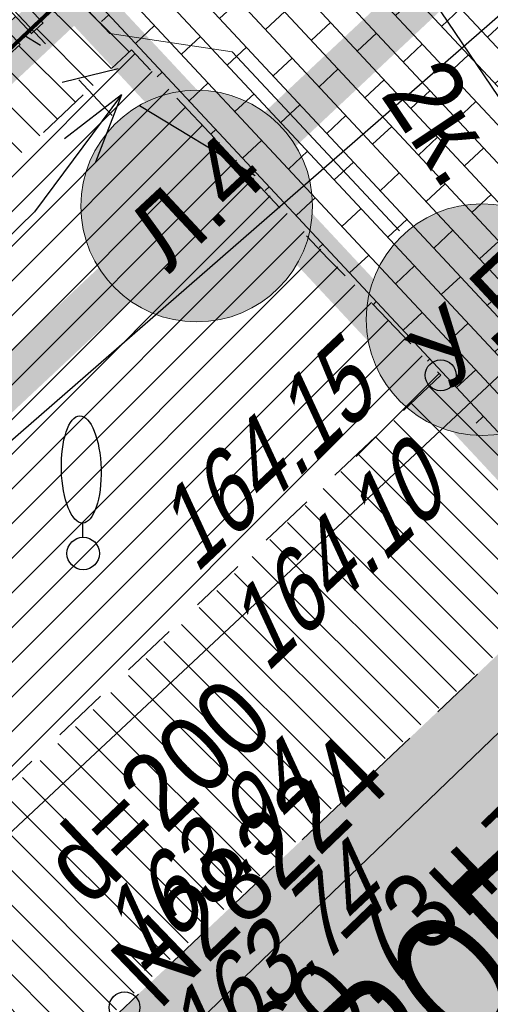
# Model space of a CAD drawing. Header units: millimetres. Extents: x 4385 to 11928, y 17253 to 36963.
# Tile 89 of 256: x 6052.35 to 6058.44, y 18513.31 to 18526.06. Entities that reach past the tile are written whole.
import ezdxf
from ezdxf.enums import TextEntityAlignment as Align

# ---------------------------------------------------------------- set-up
doc = ezdxf.new("R2010")
doc.units = ezdxf.units.MM
for name, pattern in [('ACAD_ISO03W100', [30, 12, -18]), ('CENTER', [50.8, 31.75, -6.35, 6.35, -6.35]), ('DASHED', [19.05, 12.7, -6.35])]:
    doc.linetypes.add(name, pattern=pattern)
for name, color, linetype, lineweight in [('Геоподоснова_34179-21 от 9.08.21$0$Водопровод', 7, 'Continuous', 25), ('Геоподоснова_34179-21 от 9.08.21$0$Водосток проектный', 7, 'Continuous', 25), ('Геоподоснова_34179-21 от 9.08.21$0$Горизонтали', 7, 'Continuous', 25), ('Геоподоснова_34179-21 от 9.08.21$0$Граница улицы', 7, 'Continuous', 25), ('Геоподоснова_34179-21 от 9.08.21$0$Здания', 7, 'Continuous', 25), ('Геоподоснова_34179-21 от 9.08.21$0$Кабель Мосэнерго', 7, 'Continuous', 25), ('Геоподоснова_34179-21 от 9.08.21$0$Кабель связи', 7, 'Continuous', 25), ('Геоподоснова_34179-21 от 9.08.21$0$Колодцы', 7, 'Continuous', 25), ('Геоподоснова_34179-21 от 9.08.21$0$Красные линии', 7, 'Continuous', 25), ('Геоподоснова_34179-21 от 9.08.21$0$Отдельно стоящее дерево', 7, 'Continuous', 25), ('Геоподоснова_34179-21 от 9.08.21$0$Части зданий', 7, 'Continuous', 25), ('ГП_граница_3_этапа_500', 202, 'Continuous', 15), ('ГП_здан_проект_оси', 50, 'CENTER', 0)]:
    doc.layers.add(name, color=color, linetype=linetype, lineweight=lineweight)
for name, color, linetype, true_color in [('ГП_граница_аренд_зем_500', 7, 'Continuous', 0x000000), ('ГП_граница_ГПЗУ_500', 7, 'Continuous', 0x0000f5), ('ГП_граница_ГПЗУ_500_доп благо', 7, 'Continuous', 0x0000f5)]:
    doc.layers.add(name, color=color, linetype=linetype, true_color=true_color)
for name, color, linetype, lineweight, true_color, transparency in [('ГП_дороги_штриховка_сущ', 7, 'Continuous', 0, 0xc8d0d0, 0.6), ('ГП_здан_проект_оси_фон', 7, 'CENTER', 15, 0xffffff, 0.2), ('ГП_озел_штриховка_сущ', 7, 'Continuous', 0, 0x829556, 0.6), ('ГП_тротуары_штриховка_сущ', 7, 'Continuous', 0, 0xba8573, 0.6)]:
    doc.layers.add(name, color=color, linetype=linetype, lineweight=lineweight, true_color=true_color, transparency=transparency)
for name, color, linetype, lineweight, true_color in [('ГП_здания_сносимые', 7, 'Continuous', 9, 0xfaed00), ('Покр_трот_плитка 600х200х80_проезд_1.1(з)', 250, 'Continuous', 0, 0x333333), ('Покр_трот_плитка_300х100х80_пеш_2.3(з)', 7, 'Continuous', 0, 0x999999)]:
    doc.layers.add(name, color=color, linetype=linetype, lineweight=lineweight, true_color=true_color)
doc.styles.add('GENERATED_STYLE_1', font='GOTHIC.TTF')
doc.styles.add('Геоподоснова_34179-21 от 9.08.21$0$Style-RUSSIAN_1251', font='RUSSIAN_1251.shx')
doc.styles.add('Геоподоснова_34179-21 от 9.08.21$0$Style-RUSSIAN_1251 I 0.00000', font='RUSSIAN_1251.shx')
doc.styles.add('Геоподоснова_34179-21 от 9.08.21$0$Style-RUSSIAN_1251 I 0.32289', font='RUSSIAN_1251.shx', dxfattribs={"oblique": 18.5})

# ---------------------------------------------------------------- blocks, each defined once
blk = doc.blocks.new('ОСИ номера')
at = {"layer": 'ГП_здан_проект_оси_фон', "linetype": 'Continuous', "ltscale": 0.4}
h = blk.add_hatch(color=256, dxfattribs=at)
h.dxf.hatch_style = 1
edge = h.paths.add_edge_path()
edge.add_arc((0, 0), 1.5, 0, 360)
at = {"layer": 'ГП_здан_проект_оси', "linetype": 'Continuous'}
blk.add_circle((0, 0), 1.5, dxfattribs=at)
at = {"layer": 'ГП_здан_проект_оси', "linetype": 'Continuous', "style": 'GENERATED_STYLE_1', "width": 0.8}
blk.add_attdef('№ДОМА', text='', height=0.9, rotation=0.0002, dxfattribs=at).set_placement((0.027, 0.053), align=Align.MIDDLE_CENTER)
blk = doc.blocks.new('Геоподоснова_34179-21 от 9.08.21$0$PIKET_149')
at = {"layer": 'Геоподоснова_34179-21 от 9.08.21$0$Горизонтали', "color": 7, "linetype": 'Continuous', "lineweight": 25}
blk.add_arc((0, 0), 0.2, 0, 360, dxfattribs=at)
blk = doc.blocks.new('Геоподоснова_34179-21 от 9.08.21$0$DEREVO_52')
at = {"layer": 'Геоподоснова_34179-21 от 9.08.21$0$Отдельно стоящее дерево', "color": 7, "linetype": 'Continuous', "lineweight": 25, "flags": 128}
blk.add_lwpolyline([(-0.007, 0.21), (-0.007, 0.393)], dxfattribs=at)
at = {"layer": 'Геоподоснова_34179-21 от 9.08.21$0$Отдельно стоящее дерево', "color": 7, "linetype": 'Continuous', "lineweight": 25}
blk.add_arc((0, 0), 0.21, 0, 359.99999, dxfattribs=at)
blk.add_ellipse((-0.0255, 1.088), major_axis=(-0.0185, 0.695), ratio=0.3698286, dxfattribs=at)
blk = doc.blocks.new('Геоподоснова_34179-21 от 9.08.21$0$PIKET_178')
at = {"layer": 'Геоподоснова_34179-21 от 9.08.21$0$Горизонтали', "color": 7, "linetype": 'Continuous', "lineweight": 25}
blk.add_arc((0, 0), 0.2, 0, 360, dxfattribs=at)
blk = doc.blocks.new('Геоподоснова_34179-21 от 9.08.21$0$msdElementTypeLineString_26')
at = {"layer": 'Геоподоснова_34179-21 от 9.08.21$0$Части зданий', "color": 7, "linetype": 'Continuous', "lineweight": 25}
for p, q in [((27.31, 25.674), (27.051, 25.431)), ((26.687, 25.088), (26.17, 24.603))]:
    blk.add_line(p, q, dxfattribs=at)
blk = doc.blocks.new('Геоподоснова_34179-21 от 9.08.21$0$msdElementTypeLineString_27')
at = {"layer": 'Геоподоснова_34179-21 от 9.08.21$0$Граница улицы', "color": 7, "linetype": 'Continuous', "lineweight": 25}
for p, q in [((23.149, 17.098), (23.664, 17.584)), ((21.394, 15.441), (21.908, 15.927)), ((20.516, 14.613), (21.03, 15.098)), ((19.638, 13.784), (20.152, 14.27))]:
    blk.add_line(p, q, dxfattribs=at)
at = {"layer": 'Геоподоснова_34179-21 от 9.08.21$0$Граница улицы', "color": 7, "linetype": 'Continuous', "lineweight": 25, "flags": 128}
for points in [[(22.272, 16.27), (22.558, 16.54), (22.786, 16.755)], [(18.759, 12.957), (19.093, 13.27), (19.274, 13.441)]]:
    blk.add_lwpolyline(points, dxfattribs=at)
blk = doc.blocks.new('Геоподоснова_34179-21 от 9.08.21$0$msdElementTypeLineString_41')
at = {"layer": 'Геоподоснова_34179-21 от 9.08.21$0$Граница улицы', "color": 7, "linetype": 'Continuous', "lineweight": 25}
for p, q in [((18.218, 25.674), (18.465, 25.41)), ((18.808, 25.045), (19.303, 24.518)), ((21.336, 22.385), (21.837, 21.862)), ((21.378, 20.658), (20.852, 20.162)), ((20.488, 19.818), (19.962, 19.322)), ((18.708, 18.139), (18.182, 17.642)), ((17.818, 17.299), (17.292, 16.802)), ((16.929, 16.459), (16.402, 15.962))]:
    blk.add_line(p, q, dxfattribs=at)
at = {"layer": 'Геоподоснова_34179-21 от 9.08.21$0$Граница улицы', "color": 7, "linetype": 'Continuous', "lineweight": 25, "flags": 128}
for points in [[(19.646, 24.154), (19.72, 24.075), (20.007, 23.769), (20.141, 23.626)], [(20.484, 23.263), (20.761, 22.968), (20.988, 22.743)], [(22.182, 21.5), (22.224, 21.457), (21.742, 21.002)], [(19.598, 18.978), (19.467, 18.855), (19.072, 18.482)]]:
    blk.add_lwpolyline(points, dxfattribs=at)
blk = doc.blocks.new('Геоподоснова_34179-21 от 9.08.21$0$msdElementTypeLineString_556')
at = {"layer": 'Геоподоснова_34179-21 от 9.08.21$0$Кабель Мосэнерго', "color": 10, "linetype": 'Continuous', "lineweight": 25}
for p, q in [((1.377, 5.235), (0, 6.64)), ((4.482, 2.067), (1.727, 4.878))]:
    blk.add_line(p, q, dxfattribs=at)
at = {"layer": 'Геоподоснова_34179-21 от 9.08.21$0$Кабель Мосэнерго', "color": 10, "linetype": 'Continuous', "lineweight": 25, "flags": 128}
blk.add_lwpolyline([(5.688, 0), (5.345, 1.187), (4.832, 1.71)], dxfattribs=at)
blk = doc.blocks.new('Геоподоснова_34179-21 от 9.08.21$0$msdElementTypeMultiLine_347')
at = {"layer": 'Геоподоснова_34179-21 от 9.08.21$0$Кабель Мосэнерго', "color": 1, "linetype": 'Continuous', "lineweight": 25}
blk.add_blockref('Геоподоснова_34179-21 от 9.08.21$0$msdElementTypeLineString_556', (0, 0), dxfattribs=at)
blk = doc.blocks.new('Геоподоснова_34179-21 от 9.08.21$0$msdElementTypeLineString_572')
at = {"layer": 'Геоподоснова_34179-21 от 9.08.21$0$Кабель связи', "color": 3, "linetype": 'Continuous', "lineweight": 25}
for p, q in [((0.479, 1.954), (0.265, 2.084)), ((1.484, 1.653), (0.756, 1.475)), ((3.256, 0.265), (1.761, 1.174))]:
    blk.add_line(p, q, dxfattribs=at)
blk = doc.blocks.new('Геоподоснова_34179-21 от 9.08.21$0$msdElementTypeMultiLine_361')
at = {"layer": 'Геоподоснова_34179-21 от 9.08.21$0$Кабель связи', "color": 3, "linetype": 'Continuous', "lineweight": 25}
blk.add_blockref('Геоподоснова_34179-21 от 9.08.21$0$msdElementTypeLineString_572', (0, 0), dxfattribs=at)
blk = doc.blocks.new('Геоподоснова_34179-21 от 9.08.21$0$msdElementTypeLineString_573')
at = {"layer": 'Геоподоснова_34179-21 от 9.08.21$0$Кабель Мосэнерго', "color": 10, "linetype": 'Continuous', "lineweight": 25}
for p, q in [((2.684, 6.047), (0.116, 8.86)), ((0.183, 8.716), (2.316, 5.561)), ((5.588, 2.865), (3.021, 5.678)), ((2.596, 5.147), (4.729, 1.992)), ((7.054, 0.96), (5.904, 2.477)), ((5.009, 1.577), (6.076, 0))]:
    blk.add_line(p, q, dxfattribs=at)
blk = doc.blocks.new('Геоподоснова_34179-21 от 9.08.21$0$msdElementTypeMultiLine_362')
at = {"layer": 'Геоподоснова_34179-21 от 9.08.21$0$Кабель Мосэнерго', "color": 1, "linetype": 'Continuous', "lineweight": 25}
blk.add_blockref('Геоподоснова_34179-21 от 9.08.21$0$msdElementTypeLineString_573', (0, 0), dxfattribs=at)
blk = doc.blocks.new('Геоподоснова_34179-21 от 9.08.21$0$msdElementTypeLineString_626')
at = {"layer": 'Геоподоснова_34179-21 от 9.08.21$0$Водопровод', "color": 7, "linetype": 'Continuous', "lineweight": 25}
blk.add_line((13.018, 12.175), (24.939, 23.326), dxfattribs=at)
blk = doc.blocks.new('Геоподоснова_34179-21 от 9.08.21$0$msdElementTypeMultiLine_408')
at = {"layer": 'Геоподоснова_34179-21 от 9.08.21$0$Водопровод', "color": 7, "linetype": 'Continuous', "lineweight": 25}
blk.add_blockref('Геоподоснова_34179-21 от 9.08.21$0$msdElementTypeLineString_626', (0.5, 0.5), dxfattribs=at)
blk = doc.blocks.new('Геоподоснова_34179-21 от 9.08.21$0$DIMTXT_127')
at = {"layer": 'Геоподоснова_34179-21 от 9.08.21$0$Кабель связи', "color": 3, "linetype": 'Continuous', "lineweight": 25}
for q in [(-0.737, -0.574), (-0.335, -0.872)]:
    blk.add_line((0, 0), q, dxfattribs=at)
at = {"layer": 'Геоподоснова_34179-21 от 9.08.21$0$Кабель связи', "color": 3, "linetype": 'Continuous', "lineweight": 25, "flags": 128}
blk.add_lwpolyline([(0, 0), (-1.123, -1.516), (-3.55, -3.886)], dxfattribs=at)
at = {"layer": 'Геоподоснова_34179-21 от 9.08.21$0$Кабель связи', "color": 3, "linetype": 'Continuous', "lineweight": 25, "style": 'Геоподоснова_34179-21 от 9.08.21$0$Style-RUSSIAN_1251', "width": 0.899998}
blk.add_text('1отв.', height=1, rotation=44.3171, dxfattribs=at).set_placement((-4.563, -2.848), align=Align.TOP_LEFT)
blk = doc.blocks.new('Геоподоснова_34179-21 от 9.08.21$0$DIMTXT_158')
at = {"layer": 'Геоподоснова_34179-21 от 9.08.21$0$Водопровод', "color": 7, "linetype": 'Continuous', "lineweight": 25, "flags": 128}
blk.add_lwpolyline([(0, 0), (-0.399, -4.951), (-6.097, -10.433)], dxfattribs=at)
at = {"layer": 'Геоподоснова_34179-21 от 9.08.21$0$Водопровод', "color": 7, "linetype": 'Continuous', "lineweight": 25, "style": 'Геоподоснова_34179-21 от 9.08.21$0$Style-RUSSIAN_1251', "width": 0.899998}
for s, p in [('N28224', (-7.102, -9.389)), ('160.73н.тр.', (-5.785, -10.758)), ('гидрант', (-4.467, -12.127))]:
    blk.add_text(s, height=1, rotation=43.8973, dxfattribs=at).set_placement(p, align=Align.TOP_LEFT)
blk = doc.blocks.new('Геоподоснова_34179-21 от 9.08.21$0$msdElementTypeLineString_919')
at = {"layer": 'Геоподоснова_34179-21 от 9.08.21$0$Водосток проектный', "color": 7, "linetype": 'Continuous', "lineweight": 25}
blk.add_line((61.644, 58.055), (43.376, 42.132), dxfattribs=at)
blk = doc.blocks.new('Геоподоснова_34179-21 от 9.08.21$0$msdElementTypeMultiLine_579')
at = {"layer": 'Геоподоснова_34179-21 от 9.08.21$0$Водосток проектный', "color": 7, "linetype": 'Continuous', "lineweight": 25}
blk.add_blockref('Геоподоснова_34179-21 от 9.08.21$0$msdElementTypeLineString_919', (0.467, 0.467), dxfattribs=at)
blk = doc.blocks.new('Геоподоснова_34179-21 от 9.08.21$0$msdElementTypeLineString_929')
at = {"layer": 'Геоподоснова_34179-21 от 9.08.21$0$Красные линии', "linetype": 'Continuous', "lineweight": 25}
for points in [[(52.721, 49.295), (52.55, 49.477), (53.28, 50.162), (53.451, 49.979)], [(51.992, 48.611), (51.821, 48.793), (52.55, 49.477), (52.721, 49.295)]]:
    blk.add_hatch(color=1, dxfattribs=at).paths.add_polyline_path(points)
blk = doc.blocks.new('Геоподоснова_34179-21 от 9.08.21')
at = {"layer": 'Геоподоснова_34179-21 от 9.08.21$0$Здания', "color": 7, "linetype": 'Continuous', "lineweight": 25, "flags": 128}
blk.add_lwpolyline([(6025.025, 18500), (6044.16, 18518.07), (6048.937, 18522.581), (6050.375, 18523.939), (6050.599, 18524.15), (6052.899, 18526.322), (6053.19, 18526.597), (6052.89, 18526.915), (6051.908, 18527.953), (6031.838, 18549.178)], dxfattribs=at)
at = {"layer": 'Геоподоснова_34179-21 от 9.08.21$0$Водопровод', "color": 7, "linetype": 'Continuous', "lineweight": 25}
for name, p in [('Геоподоснова_34179-21 от 9.08.21$0$msdElementTypeMultiLine_408', (6035.118, 18499.5)), ('Геоподоснова_34179-21 от 9.08.21$0$DIMTXT_158', (6060.557, 18523.326))]:
    blk.add_blockref(name, p, dxfattribs=at)
at = {"layer": 'Геоподоснова_34179-21 от 9.08.21$0$Водосток проектный', "color": 7, "linetype": 'Continuous', "lineweight": 25}
blk.add_blockref('Геоподоснова_34179-21 от 9.08.21$0$msdElementTypeMultiLine_579', (5999.533, 18470.285), dxfattribs=at)
at = {"layer": 'Геоподоснова_34179-21 от 9.08.21$0$Горизонтали', "color": 7, "linetype": 'Continuous', "lineweight": 25}
for name, p in [('Геоподоснова_34179-21 от 9.08.21$0$PIKET_149', (6057.801, 18521.457)), ('Геоподоснова_34179-21 от 9.08.21$0$PIKET_178', (6053.706, 18513.27))]:
    blk.add_blockref(name, p, dxfattribs=at)
at = {"layer": 'Геоподоснова_34179-21 от 9.08.21$0$Граница улицы', "color": 7, "linetype": 'Continuous', "lineweight": 25}
for name, p in [('Геоподоснова_34179-21 от 9.08.21$0$msdElementTypeLineString_27', (6034.613, 18500)), ('Геоподоснова_34179-21 от 9.08.21$0$msdElementTypeLineString_41', (6035.577, 18500))]:
    blk.add_blockref(name, p, dxfattribs=at)
at = {"layer": 'Геоподоснова_34179-21 от 9.08.21$0$Кабель Мосэнерго', "color": 1, "linetype": 'Continuous', "lineweight": 25}
for name, p in [('Геоподоснова_34179-21 от 9.08.21$0$msdElementTypeMultiLine_362', (6055.106, 18521.165)), ('Геоподоснова_34179-21 от 9.08.21$0$msdElementTypeMultiLine_347', (6056.654, 18522.333))]:
    blk.add_blockref(name, p, dxfattribs=at)
at = {"layer": 'Геоподоснова_34179-21 от 9.08.21$0$Кабель связи', "color": 3, "linetype": 'Continuous', "lineweight": 25}
for name, p in [('Геоподоснова_34179-21 от 9.08.21$0$msdElementTypeMultiLine_361', (6052.141, 18523.773)), ('Геоподоснова_34179-21 от 9.08.21$0$DIMTXT_127', (6053.665, 18525.091))]:
    blk.add_blockref(name, p, dxfattribs=at)
at = {"layer": 'Геоподоснова_34179-21 от 9.08.21$0$Красные линии', "color": 1, "linetype": 'Continuous', "lineweight": 25}
blk.add_blockref('Геоподоснова_34179-21 от 9.08.21$0$msdElementTypeLineString_929', (5999.875, 18476.501), dxfattribs=at)
at = {"layer": 'Геоподоснова_34179-21 от 9.08.21$0$Отдельно стоящее дерево', "color": 7, "linetype": 'Continuous', "lineweight": 25}
blk.add_blockref('Геоподоснова_34179-21 от 9.08.21$0$DEREVO_52', (6053.171, 18519.149), dxfattribs=at)
at = {"layer": 'Геоподоснова_34179-21 от 9.08.21$0$Части зданий', "color": 7, "linetype": 'Continuous', "lineweight": 25}
blk.add_blockref('Геоподоснова_34179-21 от 9.08.21$0$msdElementTypeLineString_26', (6026.485, 18500), dxfattribs=at)
at = {"layer": 'Геоподоснова_34179-21 от 9.08.21$0$Водопровод', "color": 7, "linetype": 'Continuous', "lineweight": 25, "style": 'Геоподоснова_34179-21 от 9.08.21$0$Style-RUSSIAN_1251', "width": 0.899998}
blk.add_text('d=200', height=1, rotation=43.4964, dxfattribs=at).set_placement((6053.241, 18514.553))
at = {"layer": 'Геоподоснова_34179-21 от 9.08.21$0$Горизонтали', "color": 7, "linetype": 'Continuous', "lineweight": 25, "style": 'Геоподоснова_34179-21 от 9.08.21$0$Style-RUSSIAN_1251 I 0.32289', "oblique": 18.5, "width": 0.799996}
for s, rotation, p in [('164.15', 43.347, (6054.632, 18518.878)), ('163.94', 43.3431, (6053.909, 18513.686))]:
    blk.add_text(s, height=1, rotation=rotation, dxfattribs=at).set_placement(p)
for s, rotation, p in [('164.10', 43.347, (6054.86, 18518.319)), ('163.74', 43.3431, (6054.073, 18513.103))]:
    blk.add_text(s, height=1, rotation=rotation, dxfattribs=at).set_placement(p, align=Align.TOP_LEFT)
at = {"layer": 'Геоподоснова_34179-21 от 9.08.21$0$Кабель Мосэнерго', "color": 10, "linetype": 'Continuous', "lineweight": 25, "style": 'Геоподоснова_34179-21 от 9.08.21$0$Style-RUSSIAN_1251', "width": 0.899998}
blk.add_text('2к.', height=1, rotation=303.7586, dxfattribs=at).set_placement((6057.007, 18525.094))
at = {"layer": 'Геоподоснова_34179-21 от 9.08.21$0$Колодцы', "color": 7, "linetype": 'Continuous', "lineweight": 25, "style": 'Геоподоснова_34179-21 от 9.08.21$0$Style-RUSSIAN_1251 I 0.32289', "oblique": 18.5, "width": 0.799996}
blk.add_text('164.04', height=1, rotation=43.3431, dxfattribs=at).set_placement((6058.869, 18523.134))
at = {"layer": 'Геоподоснова_34179-21 от 9.08.21$0$Красные линии', "color": 1, "linetype": 'Continuous', "lineweight": 53, "style": 'Геоподоснова_34179-21 от 9.08.21$0$Style-RUSSIAN_1251 I 0.00000', "width": 0.705882}
blk.add_text('ПР. ПРОЕЗД N1263', height=1.7, rotation=42.7029, dxfattribs=at).set_placement((6059.075, 18514.639), align=Align.MIDDLE_CENTER)
blk = doc.blocks.new('Покр')
at = {"layer": 'Покр_трот_плитка 600х200х80_проезд_1.1(з)'}
h = blk.add_hatch(dxfattribs=at)
h.set_pattern_fill('AR-BRSTD', color=256, scale=0.005, angle=313)
h.set_pattern_definition([(313, (39572.7534, -80703.96892), (0.2477160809, 0.2309989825), []), (43, (39572.7534, -80703.9689), (-0.098739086, 0.602526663), [0.338709, -0.338709])])
h.paths.add_polyline_path([(95.52, 30.229), (93.497, 28.331), (92.15, 27.067), (90.516, 25.534), (90.524, 25.52), (91.218, 24.776), (91.242, 24.798), (93.383, 22.545), (95.248, 20.582), (95.186, 20.521), (97.325, 18.228), (98.155, 19.008), (99.057, 19.939), (102.144, 23.125), (101.187, 24.152)])
at = {"layer": 'Покр_трот_плитка_300х100х80_пеш_2.3(з)'}
h = blk.add_hatch(dxfattribs=at)
h.set_pattern_fill('AR-BRSTD', color=256, scale=0.003, angle=313)
h.set_pattern_definition([(313, (-5962.5526, -18500.8752), (0.1486296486, 0.1385993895), []), (43, (-5962.5526, -18500.8752), (-0.0592434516, 0.361515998), [0.2032254, -0.2032254])])
h.paths.add_polyline_path([(90.516, 25.534), (89.663, 26.443), (89.078, 25.898), (88.575, 25.668), (86.127, 23.384), (86.182, 23.197), (85.597, 22.651), (85.414, 22.719), (83.595, 21.023), (83.586, 20.775), (83.001, 20.23), (82.69, 20.179), (81.081, 18.678), (81.136, 18.49), (80.551, 17.945), (80.368, 18.013), (80.315, 17.964), (80.304, 17.975), (79.32, 17.058), (79.331, 17.046), (78.128, 15.924), (78.248, 15.796), (77.662, 15.251), (77.369, 15.565), (76.93, 15.156), (77.382, 14.672), (71.002, 8.721), (71.747, 7.922)])

msp = doc.modelspace()

# ---------------------------------------------------------------- hatches: boundary and pattern name
at = {"layer": 'ГП_дороги_штриховка_сущ'}
h = msp.add_hatch(color=256, dxfattribs=at)
h.dxf.hatch_style = 1
h.paths.add_polyline_path([(6060.298, 18519.508), (6056.894, 18516.279), (6054.246, 18513.78), (6037.769, 18498.35), (6023.494, 18484.861), (6022.844, 18484.309), (6022.703, 18484.192), (6022.563, 18484.097), (6022.15, 18483.815), (6021.996, 18483.756), (6021.695, 18483.664), (6021.471, 18483.664), (6020.985, 18483.76), (6020.409, 18483.931), (6020.365, 18483.946), (6019.923, 18484.301), (6015.711, 18487.69), (6012.165, 18484.791), (6003.767, 18477.923), (6000.96, 18475.643), (5999.026, 18474.213), (5997.754, 18473.326), (5996.768, 18472.664), (5995.748, 18472.006), (5994.302, 18471.111), (5993.86, 18470.852), (5988.7, 18466.01), (5978.939, 18464.106), (5978.71, 18464.011), (5978.387, 18463.877), (5977.925, 18463.686), (5977.278, 18463.417), (5976.492, 18463.093), (5976.156, 18462.993), (5975.031, 18462.658), (5973.855, 18462.307), (5972.705, 18461.964), (5972.226, 18461.821), (5971.561, 18461.623), (5970.404, 18461.278), (5969.254, 18460.935), (5968.108, 18460.594), (5965.802, 18459.906), (5956.599, 18457.162), (5956.444, 18457.125), (5957.311, 18453.098), (5957.326, 18453.027), (5957.379, 18452.567), (5957.464, 18451.818), (5957.42, 18451.379), (5957.308, 18450.896), (5957.131, 18450.594), (5957.122, 18450.58), (5956.868, 18450.367), (5956.468, 18450.046), (5956.19, 18449.853), (5955.342, 18449.344), (5954.818, 18449.14), (5953.959, 18448.806), (5952.852, 18448.586), (5952.851, 18448.586), (5953.857, 18439.646), (5953.911, 18439.173), (5963.081, 18441.126), (5968.68, 18442.152), (5969.86, 18442.417), (5972.218, 18442.954), (5973.397, 18443.222), (5975.756, 18443.759), (5976.102, 18443.838), (5976.925, 18444.067), (5978.09, 18444.39), (5979.255, 18444.714), (5980.421, 18445.038), (5981.586, 18445.362), (5982.255, 18445.548), (5982.751, 18445.686), (5983.406, 18445.868), (5984.011, 18446.035), (5986.248, 18446.651), (5987.414, 18446.972), (5987.947, 18447.119), (5988.57, 18447.328), (5989.729, 18447.725), (5990.852, 18448.128), (5991.982, 18448.559), (5993.105, 18449.007), (5993.743, 18449.267), (5994.222, 18449.471), (5995.368, 18449.968), (5996.432, 18450.455), (5997.063, 18450.752), (5997.523, 18450.975), (5998.162, 18451.283), (5998.608, 18451.51), (5999.684, 18452.062), (6000.747, 18452.631), (6001.809, 18453.224), (6002.407, 18453.562), (6002.852, 18453.818), (6003.449, 18454.161), (6003.86, 18454.446), (6004.407, 18454.84), (6004.83, 18455.163), (6005.098, 18455.382), (6005.746, 18455.934), (6009.581, 18459.384), (6021.829, 18470.403), (6031.356, 18479.371), (6031.696, 18479.737), (6044.709, 18492.088), (6060.203, 18506.781), (6062.894, 18509.323), (6065.852, 18512.115), (6066.755, 18512.95)])
at = {"layer": 'ГП_озел_штриховка_сущ'}
h = msp.add_hatch(dxfattribs=at)
h.set_pattern_fill('ANSI31', color=256, scale=0.1)
h.paths.add_polyline_path([(5902.584, 18448.046), (5903.806, 18441.821), (5922.606, 18445.511), (5934.695, 18448.026), (5951.702, 18451.333), (5954.183, 18451.815), (5952.935, 18458.091)])
edge = h.paths.add_edge_path()
edge.add_line((5900.21, 18448.752), (5901.643, 18441.364))
edge.add_line((5901.643, 18441.364), (5896.222, 18440.137))
edge.add_arc((5895.781, 18442.087), 2, 190.8754, 282.7575, ccw=False)
edge.add_line((5893.817, 18441.71), (5886.891, 18477.757))
edge.add_line((5886.891, 18477.757), (5887.39, 18477.849))
edge.add_line((5887.39, 18477.849), (5893.33, 18447.41))
edge.add_line((5893.33, 18447.41), (5900.21, 18448.752))
edge = h.paths.add_edge_path()
edge.add_line((5882.844, 18445.348), (5889.482, 18446.851))
edge.add_line((5889.482, 18446.851), (5885.703, 18466.311))
edge.add_line((5885.703, 18466.311), (5882.738, 18481.615))
edge.add_line((5882.738, 18481.615), (5881.942, 18486.25))
edge.add_arc((5883.26, 18479.349), 7.026, 100.8123, 190.6774)
edge.add_line((5876.356, 18478.047), (5880.695, 18455.591))
edge.add_line((5880.695, 18455.591), (5882.844, 18445.348))
h.paths.add_polyline_path([(6035.024, 18508.027), (6039.213, 18503.574), (6057.801, 18521.457), (6053.795, 18525.674)])
h.paths.add_polyline_path([(6033.061, 18497.655), (6028.822, 18502.196), (6016.612, 18490.717), (6020.901, 18485.956)])
at = {"layer": 'ГП_тротуары_штриховка_сущ'}
h = msp.add_hatch(dxfattribs=at)
h.set_pattern_fill('ANSI31', color=256, scale=0.1, angle=90)
edge = h.paths.add_edge_path()
edge.add_line((6034.299, 18508.797), (6035.024, 18508.027))
edge.add_line((6035.024, 18508.027), (6053.077, 18524.999))
edge.add_line((6053.077, 18524.999), (6053.795, 18525.674))
edge.add_arc((6053.744, 18526.894), 1.222, 218.0859, 272.3585, ccw=False)
edge.add_line((6052.783, 18526.141), (6043.608, 18517.532))
edge.add_line((6043.608, 18517.532), (6043.804, 18517.498))
edge.add_line((6043.804, 18517.498), (6042.714, 18516.468))
edge.add_line((6042.714, 18516.468), (6042.691, 18516.671))
edge.add_line((6042.691, 18516.671), (6034.299, 18508.797))
edge = h.paths.add_edge_path()
edge.add_arc((6053.744, 18526.894), 1.222, 218.0859, 272.3585)
edge.add_line((6053.795, 18525.674), (6053.077, 18526.417))
edge.add_line((6053.077, 18526.417), (6052.783, 18526.141))
h = msp.add_hatch(dxfattribs=at)
h.set_pattern_fill('ANSI31', color=256, scale=0.1, angle=90)
h.paths.add_polyline_path([(6047.508, 18511.559), (6039.217, 18503.57), (6041.149, 18501.516), (6050.815, 18510.628), (6059.902, 18519.137), (6057.738, 18521.397)])

# ---------------------------------------------------------------- linework, layer by layer
at = {"layer": 'ГП_граница_3_этапа_500', "const_width": 0.3}
msp.add_lwpolyline([(6059.56, 18532.5), (6027.314, 18567.068), (6002.779, 18544.169), (6003.585, 18543.305), (6005.104, 18541.67), (5997.569, 18534.643), (5957.809, 18577.534), (5913.612, 18536.322), (5912.637, 18537.368), (5881.45, 18508.287), (5893.33, 18447.41), (5988.7, 18466.01), (5992.473, 18469.551), (5994.465, 18471.42), (5997.67, 18474.427), (6011.272, 18487.19), (6028.095, 18502.975)], close=True, dxfattribs=at)
at = {"layer": 'ГП_граница_аренд_зем_500', "color": 190, "true_color": 0x9933ff, "const_width": 0.6}
msp.add_lwpolyline([(5892.85, 18716.544), (6024.877, 18575.86), (6064.881, 18533.238), (5990.171, 18463.136), (5886.567, 18442.93), (5839.299, 18683.877)], close=True, dxfattribs=at)
at = {"layer": 'ГП_граница_ГПЗУ_500', "const_width": 0.6}
msp.add_lwpolyline([(5908.35, 18693.62), (6021.68, 18572.86), (6059.56, 18532.5), (5988.7, 18466.01), (5893.33, 18447.41), (5866.96, 18582.54), (5865.98, 18582.35), (5863.92, 18593.17), (5864.85, 18593.36), (5851.03, 18664.19), (5868.97, 18667.79), (5895.42, 18681.33), (5908.35, 18693.62)], dxfattribs=at)
at = {"layer": 'ГП_граница_ГПЗУ_500_доп благо', "linetype": 'ACAD_ISO03W100', "ltscale": 0.06, "const_width": 0.6}
msp.add_lwpolyline([(6058.072, 18531.104), (6064.839, 18523.848), (6059.88, 18519.099), (6053.066, 18526.407)], close=True, dxfattribs=at)
at = {"layer": 'ГП_здан_проект_оси', "ltscale": 0.1}
msp.add_line((6019.332, 18561.506), (6053.618, 18524.745), dxfattribs=at)
msp.add_lwpolyline([(6018.386, 18565.024), (6020.255, 18563.013), (6020.452, 18561.33), (6053.515, 18525.882), (6055.099, 18525.648), (6057.313, 18523.275)], dxfattribs=at)
at = {"layer": 'ГП_здания_сносимые', "linetype": 'DASHED', "ltscale": 0.1, "const_width": 0.05}
msp.add_lwpolyline([(6031.838, 18549.178), (6053.19, 18526.597), (6014.143, 18489.732)], dxfattribs=at)

# ---------------------------------------------------------------- block references
for name, p in [('Геоподоснова_34179-21 от 9.08.21', (0, 0)), ('Покр', (5962.553, 18500.875))]:
    msp.add_blockref(name, p)
at = {"layer": 'ГП_здан_проект_оси'}
ref = msp.add_blockref('ОСИ номера', (6054.641, 18523.648), dxfattribs=dict(at, rotation=43.00000000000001))
ref.add_attrib('№ДОМА', 'Л.4', dxfattribs={"linetype": 'Continuous', "height": 0.9, "rotation": 43.0002, "style": 'GENERATED_STYLE_1'}).set_placement((6054.624, 18523.705), align=Align.MIDDLE_CENTER)
ref = msp.add_blockref('ОСИ номера', (6058.336, 18522.178), dxfattribs=dict(at, rotation=43.00000000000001))
ref.add_attrib('№ДОМА', 'У.П', dxfattribs={"linetype": 'Continuous', "height": 0.9, "rotation": 43.0002, "style": 'GENERATED_STYLE_1'}).set_placement((6058.319, 18522.235), align=Align.MIDDLE_CENTER)

doc.saveas('drawing.dxf')
